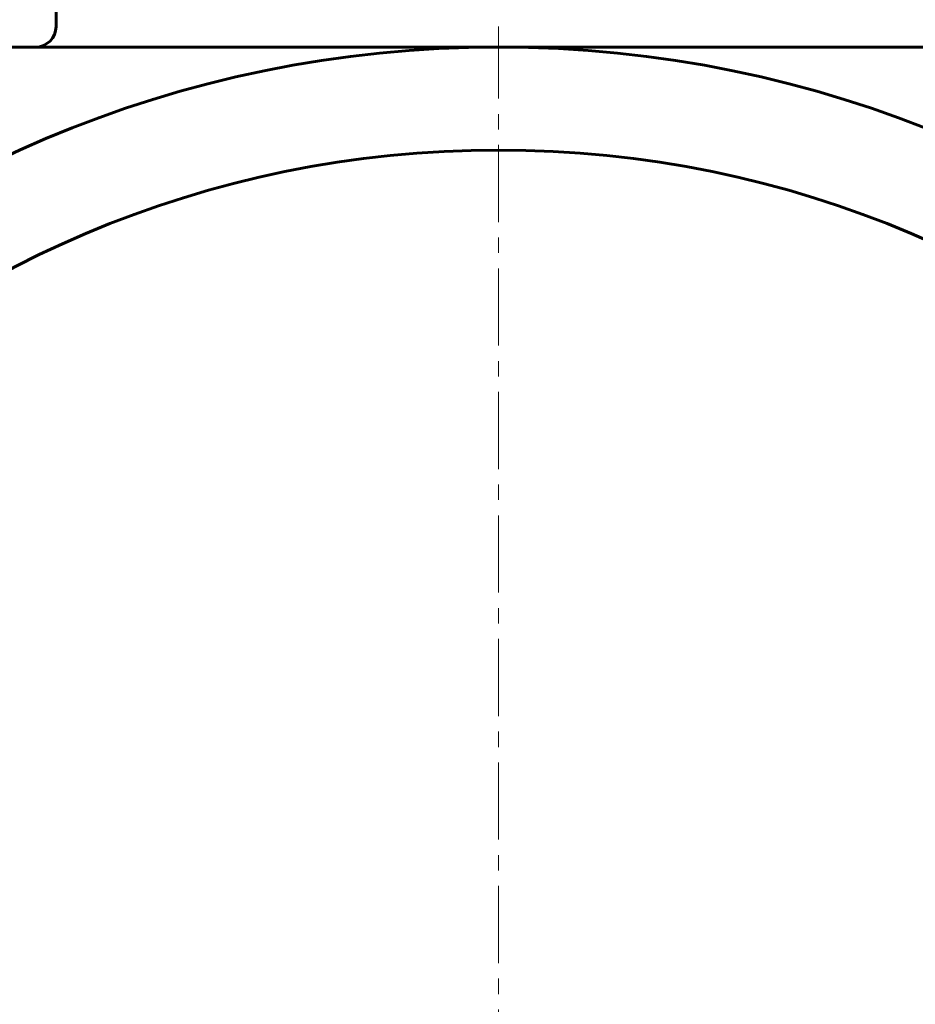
# Model space of a CAD drawing. Header units: millimetres. Extents: x -268 to 542, y -145 to 144.
# Tile 10 of 14: x 374 to 461, y 0 to 96. Entities that reach past the tile are written whole.
import ezdxf

# ---------------------------------------------------------------- set-up
doc = ezdxf.new("R2010")
doc.units = ezdxf.units.MM
doc.linetypes.add('K5LT_AXLED', pattern=[12, 7.5, -1.5, 1.5, -1.5])
doc.linetypes.add('K5LT_BASIC', pattern=[0])
doc.layers.add('Системный слой (1)', color=7, linetype='Continuous', true_color=0x6c6c6c)

# ---------------------------------------------------------------- blocks, each defined once
blk = doc.blocks.new('U68')
at = {"layer": 'Системный слой (1)', "color": 30, "linetype": 'K5LT_AXLED', "lineweight": 18, "true_color": 0xff8000}
blk.add_line((420.232, -20), (420.232, 95), dxfattribs=at)

msp = doc.modelspace()

# ---------------------------------------------------------------- linework, layer by layer
at = {"layer": 'Системный слой (1)', "color": 150, "linetype": 'K5LT_BASIC', "lineweight": 60, "true_color": 0x0080ff}
for p, q in [((377.232, 110.5), (377.232, 95)), ((420.232, 93), (325.232, 93)), ((515.232, 93), (420.232, 93))]:
    msp.add_line(p, q, dxfattribs=at)
for radius in [113, 103]:
    msp.add_circle((420.232, -20), radius, dxfattribs=at)
msp.add_arc((375.232, 95), 2, 270, 0, dxfattribs=at)

# ---------------------------------------------------------------- block references
at = {"layer": 'Системный слой (1)'}
msp.add_blockref('U68', (0, 0), dxfattribs=at)

doc.saveas('drawing.dxf')
